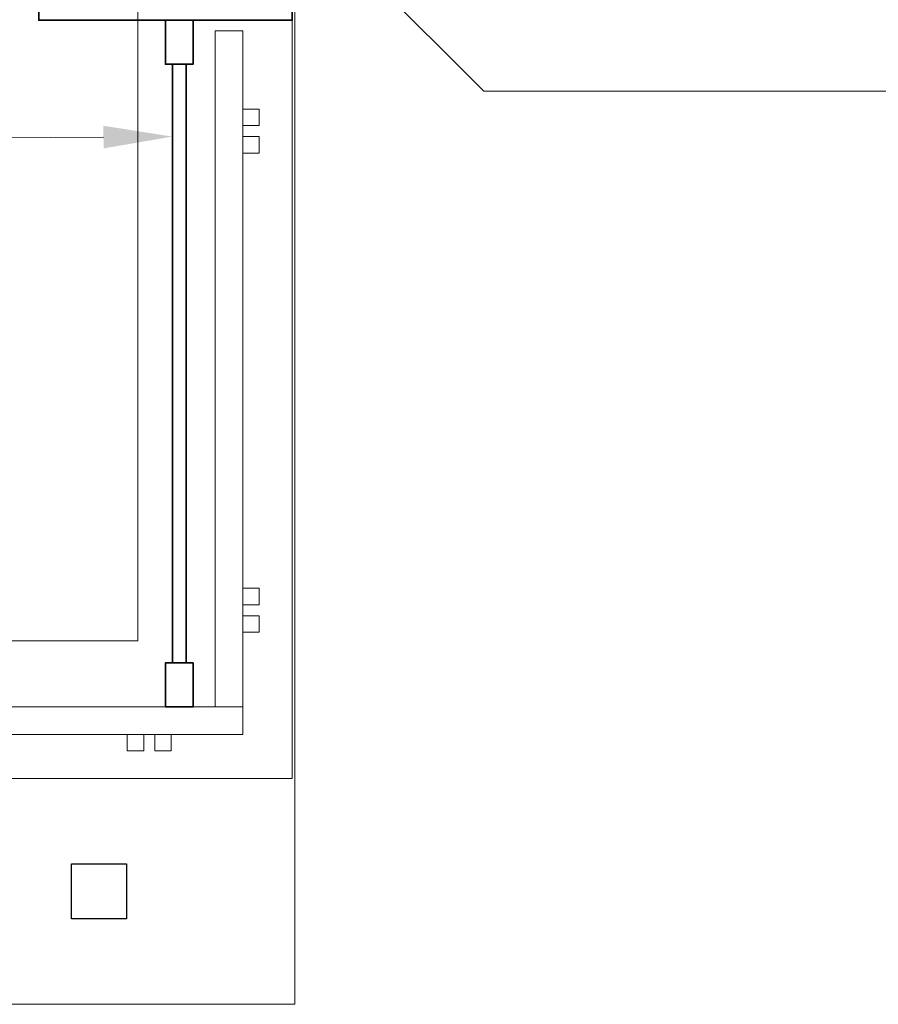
# Model space of a CAD drawing. Extents: x 1911006 to 2186114, y 709265 to 747216.
# Tile 6 of 256: x 1916852 to 1918410, y 733114 to 734902. Entities that reach past the tile are written whole.
import ezdxf
from ezdxf import colors
from ezdxf.entities.mleader import LeaderData, LeaderLine
from ezdxf.math import Vec2, Vec3

# ---------------------------------------------------------------- set-up
doc = ezdxf.new("R2010")
doc.units = 0
doc.header["$LTSCALE"] = 500
doc.header["$MEASUREMENT"] = 0
doc.linetypes.add('ACAD_ISO02W100', pattern=[15, 12, -3])
doc.linetypes.add('ACAD_ISO10W100', pattern=[18.5, 12, -3, 0.5, -3])
for name, color, linetype, lineweight in [('!_A_01_TENKÁ', 8, 'CONTINUOUS', 13), ('!_A_03_ČIARKOVANÁ', 41, 'ACAD_ISO02W100', 13), ('!_A_04_BODKOČIARKOVANÁ', 30, 'ACAD_ISO10W100', 13), ('A-FLOR-HRAL', 11, 'CONTINUOUS', 18), ('A-WALL', 7, 'CONTINUOUS', 18), ('S-COLS', 52, 'CONTINUOUS', 18)]:
    doc.layers.add(name, color=color, linetype=linetype, lineweight=lineweight)
doc.layers.add('!_A_52_NOVÉ KCIE', color=7, linetype='CONTINUOUS', lineweight=13, true_color=0xa30000)
doc.styles.add('Iso CP', font='isocp.shx', dxfattribs={"width": 0.8})

msp = doc.modelspace()

# ---------------------------------------------------------------- linework, layer by layer
at = {"layer": '!_A_01_TENKÁ', "color": 7}
for p, q in [((1917206.7, 733654.4), (1917206.7, 734882.3)), ((1917206.7, 734882.3), (1917256.7, 734882.3)), ((1917256.7, 734882.3), (1917256.7, 733654.4)), ((1917256.7, 734710.2), (1917256.7, 734740.2)), ((1917256.7, 734740.2), (1917286.7, 734740.2)), ((1917286.7, 734740.2), (1917286.7, 734710.2)), ((1917286.7, 734710.2), (1917256.7, 734710.2)), ((1917256.7, 734660.2), (1917256.7, 734690.2)), ((1917256.7, 734690.2), (1917286.7, 734690.2)), ((1917286.7, 734690.2), (1917286.7, 734660.2)), ((1917286.7, 734660.2), (1917256.7, 734660.2)), ((1917256.7, 733840), (1917256.7, 733870)), ((1917256.7, 733870), (1917286.7, 733870)), ((1917286.7, 733870), (1917286.7, 733840)), ((1917286.7, 733840), (1917256.7, 733840)), ((1917256.7, 733790), (1917256.7, 733820)), ((1917256.7, 733820), (1917286.7, 733820)), ((1917286.7, 733820), (1917286.7, 733790)), ((1917286.7, 733790), (1917256.7, 733790)), ((1917256.7, 733654.4), (1917206.7, 733654.4))]:
    msp.add_line(p, q, dxfattribs=at)
at = {"layer": '!_A_03_ČIARKOVANÁ', "color": 7}
msp.add_lwpolyline([(1917066.5, 734901.4), (1917066.5, 739064.4)], dxfattribs=at)
at = {"layer": '!_A_04_BODKOČIARKOVANÁ', "color": 7}
for points in [[(1933884.5, 737464.4), (1933884.5, 734901.4), (1917331.5, 734901.4)], [(1917351.5, 735514.4), (1917351.5, 733114.4), (1913339.6, 733114.4)]]:
    msp.add_lwpolyline(points, dxfattribs=at)
at = {"layer": '!_A_52_NOVÉ KCIE', "color": 7, "lineweight": 35}
msp.add_lwpolyline([(1916886.5, 739194.4), (1916886.5, 734901.4), (1917346.5, 734901.4), (1917346.5, 735151.3)], dxfattribs=at)
at = {"layer": '!_A_52_NOVÉ KCIE', "color": 7}
msp.add_lwpolyline([(1933980.4, 734772.6), (1917694.3, 734772.6), (1917492.3, 734974.6)], dxfattribs=at)
at = {"layer": '!_A_52_NOVÉ KCIE', "color": 7, "lineweight": 35}
for points in [[(1917116.5, 734901.4), (1917166.5, 734901.4), (1917166.5, 734821.4), (1917116.5, 734821.4)], [(1917129, 734821.4), (1917154, 734821.4), (1917154, 733734.4), (1917129, 733734.4)], [(1917116.5, 733654.4), (1917166.5, 733654.4), (1917166.5, 733734.4), (1917116.5, 733734.4)]]:
    msp.add_lwpolyline(points, close=True, dxfattribs=at)
at = {"layer": 'A-FLOR-HRAL', "color": 7}
for p, q in [((1913880.6, 733654.4), (1917256.7, 733654.4)), ((1917256.7, 733654.4), (1917256.7, 733604.4)), ((1917256.7, 733604.4), (1913880.6, 733604.4)), ((1917047, 733604.4), (1917077, 733604.4)), ((1917047, 733574.4), (1917047, 733604.4)), ((1917077, 733604.4), (1917077, 733574.4)), ((1917097, 733604.4), (1917127, 733604.4)), ((1917097, 733574.4), (1917097, 733604.4)), ((1917127, 733604.4), (1917127, 733574.4)), ((1917077, 733574.4), (1917047, 733574.4)), ((1917127, 733574.4), (1917097, 733574.4))]:
    msp.add_line(p, q, dxfattribs=at)
at = {"layer": 'A-WALL', "color": 7}
for p, q in [((1917066.5, 733774.4), (1917066.5, 734901.4)), ((1917346.5, 734901.4), (1917066.5, 734901.4)), ((1917346.5, 734901.4), (1917346.5, 733524.4)), ((1913339.6, 733774.4), (1917066.5, 733774.4)), ((1917346.5, 733524.4), (1913339.6, 733524.4))]:
    msp.add_line(p, q, dxfattribs=at)
at = {"layer": 'S-COLS', "color": 7, "lineweight": 25}
for p, q in [((1916945.8, 733269.4), (1916945.8, 733369.4)), ((1916945.8, 733369.4), (1917045.8, 733369.4)), ((1917045.8, 733369.4), (1917045.8, 733269.4)), ((1917045.8, 733269.4), (1916945.8, 733269.4))]:
    msp.add_line(p, q, dxfattribs=at)

# ---------------------------------------------------------------- leaders
at = {"layer": '!_A_52_NOVÉ KCIE', "color": 7}
ml = msp.add_multileader_mtext('Standard', dxfattribs=at)
ml.set_content('protipožiarna \\Psklenená stena', color=7, style='Iso CP')
ml.set_leader_properties(color=256, linetype='ByLayer', lineweight=-1)
ml.build(insert=Vec2(0, 0))
ml.multileader.update_dxf_attribs({"text_left_attachment_type": 2, "text_right_attachment_type": 2, "dogleg_length": 2, "arrow_head_size": 125, "scale": 50})
ctx = ml.context
ctx.base_point, ctx.scale, ctx.char_height, ctx.arrow_head_size, ctx.landing_gap_size, ctx.plane_origin = Vec3(1915271.6, 734684.8), 50, 125, 125, 50, Vec3(1917129, 734930.4)
ctx.left_attachment, ctx.right_attachment, ctx.text_align_type = 2, 2, 2
notes = []
notes.append((ctx, [(0, (1, 1, 0), (1916359, 734684.8), (-1, 0), 100, [(0, [(1917129, 734690.1)], 0, [])])]))
ctx.mtext.insert, ctx.mtext.alignment, ctx.mtext.flow_direction = Vec3(1916209, 734857.9), 3, 5
for ctx, leaders in notes:
    for number, flags, end, landing, length, lines in leaders:
        leader = LeaderData()
        leader.index, (leader.has_last_leader_line, leader.has_dogleg_vector, leader.attachment_direction) = number, flags
        leader.last_leader_point, leader.dogleg_vector, leader.dogleg_length = Vec3(end), Vec3(landing), length
        for number, points, colour, breaks in lines:
            line = LeaderLine()
            line.index, line.vertices, line.color, line.breaks = number, Vec3.list(points), colors.encode_raw_color(colour), breaks
            leader.lines.append(line)
        ctx.leaders.append(leader)

doc.saveas('drawing.dxf')
